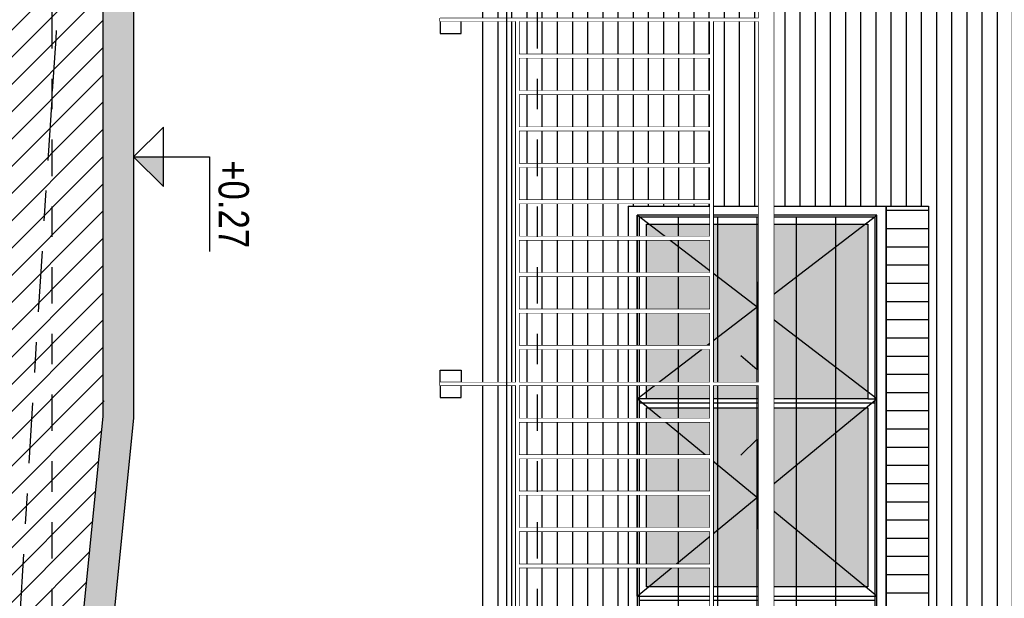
# Model space of a CAD drawing. Header units: millimetres. Extents: x 4617 to 4884, y 1258 to 1784.
# Tile 161 of 168: x 4657.5 to 4660.74, y 1588.41 to 1590.31. Entities that reach past the tile are written whole.
import ezdxf
from ezdxf.enums import TextEntityAlignment as Align

# ---------------------------------------------------------------- set-up
doc = ezdxf.new("R2010")
doc.units = ezdxf.units.MM
doc.header["$LTSCALE"] = 0.4
doc.set_wipeout_variables(frame=1)
doc.linetypes.add('DASHDOT', pattern=[1, 0.5, -0.25, 0, -0.25])
for name, color, linetype in [('00 AC - ABERTURAS ALUMINIO', 4, 'Continuous'), ('00 AC - ABERTURAS ALUMINIO - HATCH', 254, 'Continuous'), ('00 AC - MUROS', 1, 'Continuous'), ('00 AC - SUELO', 1, 'Continuous'), ('00 AC - SUELO HATCH', 253, 'Continuous'), ('200', 6, 'Continuous'), ('200cotas50', 1, 'Continuous'), ('A HERRERÍA', 4, 'Continuous'), ('A MURO VISTO', 2, 'Continuous'), ('A PROYECCION', 8, 'Continuous'), ('A PROYECCION 2', 2, 'Continuous'), ('Hatch Ladrillo Visto', 32, 'Continuous'), ('TXT COTA', 3, 'Continuous')]:
    doc.layers.add(name, color=color, linetype=linetype)
doc.styles.add('ARIAL NARROW', font='ARIALN.TTF')
doc.styles.add('SaAS simplex', font='simplex.shx', dxfattribs={"width": 0.8})
doc.dimstyles.new('COTAS 125', dxfattribs={"dimscale": 0.01, "dimtxt": 15, "dimasz": 8, "dimexe": 5, "dimexo": 20, "dimgap": 10, "dimtad": 0, "dimzin": 9, "dimdsep": 46, "dimtxsty": 'SaAS simplex', "dimblk": 'OBLIQUE', "dimcen": 0, "dimclrd": 8, "dimclre": 8, "dimclrt": 256, "dimadec": 1, "dimazin": 0, "dimtfac": 1, "dimtmove": 2, "dimatfit": 3, "dimldrblk": 'OBLIQUE', "dimfxl": 10, "dimlwd": -1, "dimlwe": -1, "dimarcsym": 0})

# ---------------------------------------------------------------- blocks, each defined once
blk = doc.blocks.new('Nivel corte')
at = {"color": 0}
for p, q in [((1.224646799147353e-17, 0.2), (0.25, 0.2)), ((0, 0), (1.224646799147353e-17, 0.2)), ((0.07838367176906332, 0.07838367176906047), (-0.07838367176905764, 0.07838367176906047)), ((0, 0), (-0.07838367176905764, 0.07838367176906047)), ((0, 0), (0.07838367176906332, 0.07838367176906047))]:
    blk.add_line(p, q, dxfattribs=at)
blk.add_solid([(0, 0), (0.07838367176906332, 0.07838367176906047), (0, 0.07838367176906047), (0.07838367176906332, 0.07838367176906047)], dxfattribs=at)
at = {"color": 0, "style": 'ARIAL NARROW', "flags": 4}
blk.add_attdef('NIVEL', text='', height=0.08, dxfattribs=at).set_placement((0.125, 0.2), align=Align.BOTTOM_CENTER)
blk = doc.blocks.new('H05')
at = {"layer": 'A MURO VISTO', "color": 6}
blk.add_line((0, 0), (0, 0.8500000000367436), dxfattribs=at)
at = {"layer": 'A PROYECCION 2', "color": 6}
for p, q in [((0.650000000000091, 0.8137000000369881), (0.650000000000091, 0.03630000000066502)), ((1.300000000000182, 0.8137000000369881), (1.300000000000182, 0.03630000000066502)), ((1.950000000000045, 0.8137000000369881), (1.950000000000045, 0.03630000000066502)), ((2.693699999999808, 0.684133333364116), (0.0362999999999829, 0.684133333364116)), ((2.693699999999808, 0.5545666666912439), (0.0362999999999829, 0.5545666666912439)), ((2.693699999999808, 0.4250000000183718), (0.0362999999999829, 0.4250000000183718)), ((2.693699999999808, 0.2954333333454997), (0.0362999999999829, 0.2954333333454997)), ((2.693699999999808, 0.1658666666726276), (0.0362999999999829, 0.1658666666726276))]:
    blk.add_line(p, q, dxfattribs=at)
for points in [[(2.699999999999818, 0.8200000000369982), (0.02999999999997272, 0.8200000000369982), (0.02999999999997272, 0.03000000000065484), (2.699999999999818, 0.03000000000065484)], [(2.693699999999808, 0.8137000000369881), (0.0362999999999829, 0.8137000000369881), (0.0362999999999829, 0.03630000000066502), (2.693699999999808, 0.03630000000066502)]]:
    blk.add_lwpolyline(points, close=True, dxfattribs=at)
blk = doc.blocks.new('baranda fachada')
at = {"color": 2}
for p, q in [((1.159999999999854, 0.8900000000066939), (1.159999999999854, 0.9000000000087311)), ((1.159999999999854, 0.9000000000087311), (2.350000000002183, 0.9000000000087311)), ((2.350000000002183, 0.8900000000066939), (1.159999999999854, 0.8900000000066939)), ((2.350000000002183, 0.9000000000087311), (2.350000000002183, 0.8900000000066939)), ((2.360000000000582, 0.8900000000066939), (2.360000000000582, 0.9000000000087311)), ((1.159999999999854, 0.2500000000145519), (1.159999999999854, 0.2600000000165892)), ((1.159999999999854, 0.2600000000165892), (2.350000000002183, 0.2600000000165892)), ((2.350000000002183, 0.2600000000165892), (2.350000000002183, 0.2500000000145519)), ((2.360000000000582, 0.2500000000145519), (2.360000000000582, 0.2600000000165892)), ((2.360000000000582, 0.2600000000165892), (3.55000000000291, 0.2600000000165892)), ((2.350000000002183, 0.2500000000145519), (1.159999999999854, 0.2500000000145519)), ((3.55000000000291, 0.2500000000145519), (2.360000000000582, 0.2500000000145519))]:
    blk.add_line(p, q, dxfattribs=at)
at = {"color": 2, "extrusion": (0, 0, -1)}
for p, q in [((2.360000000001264, 0.9000000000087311), (3.550000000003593, 0.9000000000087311)), ((3.550000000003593, 0.8900000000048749), (2.360000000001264, 0.8900000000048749))]:
    blk.add_line(p, q, dxfattribs=at)
at = {"color": 6}
for points in [[(1.159999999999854, 1.050000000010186), (1.159999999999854, 7.275957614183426e-12), (1.150000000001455, 7.275957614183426e-12), (1.150000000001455, 1.050000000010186)], [(2.360000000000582, 1.050000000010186), (2.360000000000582, 7.275957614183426e-12), (2.350000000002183, 7.275957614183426e-12), (2.350000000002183, 1.050000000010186)]]:
    blk.add_lwpolyline(points, close=True, dxfattribs=at)
at = {"color": 252}
for points in [[(1.159999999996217, 0), (1.200000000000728, 0), (1.200000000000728, 0.07000000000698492), (1.159999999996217, 0.07000000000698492)], [(2.350000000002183, 0), (2.309999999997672, 0), (2.309999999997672, 0.07000000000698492), (2.350000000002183, 0.07000000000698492)], [(2.359999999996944, 0), (2.400000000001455, 0), (2.400000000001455, 0.07000000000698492), (2.359999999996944, 0.07000000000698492)]]:
    blk.add_lwpolyline(points, close=True, dxfattribs=at)
at = {"color": 2}
blk.add_polyline3d([(10.86299999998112, 1.050000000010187, 0), (10.86299999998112, 1.100000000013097, 0), (-8.42820691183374, 1.100000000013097, 0), (-8.42820691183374, 1.050000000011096, 0), (10.86299999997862, 1.050000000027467, 0), (10.86299999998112, 1.100000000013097, 0)], dxfattribs=at)
at = {"layer": '00 AC - ABERTURAS ALUMINIO - HATCH', "color": 6, "extrusion": (0, 0, -1)}
for p, q in [((1.160000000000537, 0.8900000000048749), (1.160000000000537, 0.9000000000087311)), ((2.350000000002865, 0.9000000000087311), (2.350000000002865, 0.8900000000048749)), ((2.360000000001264, 0.8900000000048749), (2.360000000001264, 0.9000000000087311)), ((1.160000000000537, 0.2500000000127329), (1.160000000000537, 0.2600000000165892)), ((2.350000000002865, 0.2600000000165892), (2.350000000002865, 0.2500000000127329)), ((2.360000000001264, 0.2500000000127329), (2.360000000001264, 0.2600000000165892))]:
    blk.add_line(p, q, dxfattribs=at)
at = {"layer": 'A PROYECCION'}
for p, q in [((1.269000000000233, 0.8900000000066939), (1.281000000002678, 0.8900000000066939)), ((1.281000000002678, 0.8900000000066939), (1.281000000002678, 0.2600000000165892)), ((1.388999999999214, 0.2600000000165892), (1.388999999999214, 0.8900000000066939)), ((1.388999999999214, 0.8900000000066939), (1.401000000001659, 0.8900000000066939)), ((1.401000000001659, 0.8900000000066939), (1.401000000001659, 0.2600000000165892)), ((1.509000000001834, 0.2600000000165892), (1.509000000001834, 0.8900000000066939)), ((1.509000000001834, 0.8900000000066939), (1.521000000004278, 0.8900000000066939)), ((1.629000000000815, 0.8900000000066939), (1.64100000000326, 0.8900000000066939)), ((1.64100000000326, 0.8900000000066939), (1.64100000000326, 0.2600000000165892)), ((1.748999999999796, 0.2600000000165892), (1.748999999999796, 0.8900000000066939)), ((1.748999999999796, 0.8900000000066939), (1.761000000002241, 0.8900000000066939)), ((1.761000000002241, 0.8900000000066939), (1.761000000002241, 0.2600000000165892)), ((1.868999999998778, 0.8900000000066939), (1.881000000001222, 0.8900000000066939)), ((1.988999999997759, 0.2600000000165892), (1.988999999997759, 0.8900000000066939)), ((1.988999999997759, 0.8900000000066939), (2.001000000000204, 0.8900000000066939)), ((2.001000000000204, 0.8900000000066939), (2.001000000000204, 0.2600000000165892)), ((2.109000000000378, 0.2600000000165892), (2.109000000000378, 0.8900000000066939)), ((2.109000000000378, 0.8900000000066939), (2.121000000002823, 0.8900000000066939)), ((2.22899999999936, 0.2600000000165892), (2.22899999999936, 0.8900000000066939)), ((2.22899999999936, 0.8900000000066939), (2.241000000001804, 0.8900000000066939)), ((2.241000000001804, 0.8900000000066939), (2.241000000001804, 0.2600000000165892)), ((2.46900000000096, 0.2600000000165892), (2.46900000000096, 0.8900000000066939)), ((2.46900000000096, 0.8900000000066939), (2.481000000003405, 0.8900000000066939)), ((2.481000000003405, 0.8900000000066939), (2.481000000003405, 0.2600000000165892)), ((2.588999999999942, 0.2600000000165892), (2.588999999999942, 0.8900000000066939)), ((2.588999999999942, 0.8900000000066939), (2.601000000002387, 0.8900000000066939)), ((2.601000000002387, 0.8900000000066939), (2.601000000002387, 0.2600000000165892)), ((2.709000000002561, 0.2600000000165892), (2.709000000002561, 0.8900000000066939)), ((2.709000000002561, 0.8900000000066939), (2.721000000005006, 0.8900000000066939)), ((2.721000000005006, 0.8900000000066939), (2.721000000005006, 0.2600000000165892)), ((2.829000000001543, 0.8900000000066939), (2.841000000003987, 0.8900000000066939)), ((2.841000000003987, 0.8900000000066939), (2.841000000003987, 0.2600000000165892)), ((2.949000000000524, 0.8900000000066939), (2.961000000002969, 0.8900000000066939)), ((1.281000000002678, 0.2600000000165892), (1.269000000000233, 0.2600000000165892)), ((1.401000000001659, 0.2600000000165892), (1.388999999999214, 0.2600000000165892)), ((1.521000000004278, 0.2600000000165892), (1.509000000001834, 0.2600000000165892)), ((1.64100000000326, 0.2600000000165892), (1.629000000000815, 0.2600000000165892)), ((1.761000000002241, 0.2600000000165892), (1.748999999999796, 0.2600000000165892)), ((1.881000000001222, 0.2600000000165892), (1.868999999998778, 0.2600000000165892)), ((2.001000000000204, 0.2600000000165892), (1.988999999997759, 0.2600000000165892)), ((2.121000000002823, 0.2600000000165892), (2.109000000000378, 0.2600000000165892)), ((2.241000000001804, 0.2600000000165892), (2.22899999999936, 0.2600000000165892)), ((2.481000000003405, 0.2600000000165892), (2.46900000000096, 0.2600000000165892)), ((2.601000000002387, 0.2600000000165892), (2.588999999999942, 0.2600000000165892)), ((2.721000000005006, 0.2600000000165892), (2.709000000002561, 0.2600000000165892)), ((2.841000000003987, 0.2600000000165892), (2.829000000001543, 0.2600000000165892)), ((2.961000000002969, 0.2600000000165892), (2.949000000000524, 0.2600000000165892))]:
    blk.add_line(p, q, dxfattribs=at)
at = {"layer": 'A PROYECCION', "extrusion": (0, 0, -1)}
for p, q in [((1.269000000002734, 0.2600000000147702), (1.269000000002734, 0.8900000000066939)), ((1.52100000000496, 0.8900000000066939), (1.52100000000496, 0.2600000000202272)), ((1.628999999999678, 0.2600000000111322), (1.628999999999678, 0.8900000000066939)), ((1.86899999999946, 0.2600000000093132), (1.86899999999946, 0.8900000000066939)), ((1.881000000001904, 0.8900000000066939), (1.881000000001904, 0.2600000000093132)), ((2.121000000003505, 0.8900000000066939), (2.121000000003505, 0.2600000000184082)), ((2.829000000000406, 0.2600000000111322), (2.829000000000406, 0.8900000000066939)), ((2.949000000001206, 0.2600000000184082), (2.949000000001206, 0.8900000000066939)), ((2.961000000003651, 0.8900000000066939), (2.961000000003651, 0.2600000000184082))]:
    blk.add_line(p, q, dxfattribs=at)
at = {"color": 6}
for points in [[(1.1599999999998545, 1.0500000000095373), (1.1599999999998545, 8.445966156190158e-12), (1.1500000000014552, 8.445958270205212e-12), (1.1500000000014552, 1.0500000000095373)], [(2.360000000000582, 1.0500000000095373), (2.360000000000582, 8.445966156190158e-12), (2.350000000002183, 8.445958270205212e-12), (2.350000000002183, 1.0500000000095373)]]:
    blk.add_wipeout(points, dxfattribs=at)
for points in [[(1.2810000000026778, 0.8900000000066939), (1.2810000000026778, 0.26000000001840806), (1.269000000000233, 0.26000000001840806), (1.2690000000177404, 0.8899999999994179)], [(1.4010000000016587, 0.8900000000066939), (1.4010000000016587, 0.26000000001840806), (1.388999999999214, 0.26000000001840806), (1.3890000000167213, 0.8899999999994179)], [(1.5210000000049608, 0.890000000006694), (1.5210000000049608, 0.26000000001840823), (1.509000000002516, 0.26000000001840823), (1.5090000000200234, 0.889999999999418)], [(1.6410000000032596, 0.890000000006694), (1.6410000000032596, 0.26000000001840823), (1.629000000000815, 0.26000000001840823), (1.6290000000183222, 0.889999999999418)], [(1.761000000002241, 0.8900000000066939), (1.761000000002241, 0.26000000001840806), (1.7489999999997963, 0.26000000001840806), (1.7490000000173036, 0.8899999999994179)], [(1.8810000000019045, 0.8900000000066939), (1.8810000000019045, 0.26000000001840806), (1.8689999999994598, 0.26000000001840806), (1.869000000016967, 0.8899999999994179)], [(2.0010000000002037, 0.8900000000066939), (2.0010000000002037, 0.26000000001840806), (1.988999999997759, 0.26000000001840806), (1.9890000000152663, 0.8899999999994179)], [(2.1210000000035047, 0.8900000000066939), (2.1210000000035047, 0.26000000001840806), (2.10900000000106, 0.26000000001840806), (2.1090000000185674, 0.8899999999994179)], [(2.241000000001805, 0.8900000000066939), (2.241000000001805, 0.26000000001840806), (2.22899999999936, 0.26000000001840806), (2.2290000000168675, 0.8899999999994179)], [(2.4810000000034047, 0.8900000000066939), (2.4810000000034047, 0.26000000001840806), (2.46900000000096, 0.26000000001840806), (2.4690000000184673, 0.8899999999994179)], [(2.6010000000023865, 0.8900000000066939), (2.6010000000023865, 0.26000000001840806), (2.588999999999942, 0.26000000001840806), (2.589000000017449, 0.8899999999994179)], [(2.721000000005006, 0.8900000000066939), (2.721000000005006, 0.26000000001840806), (2.709000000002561, 0.26000000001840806), (2.7090000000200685, 0.8899999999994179)], [(2.8410000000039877, 0.8900000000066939), (2.8410000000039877, 0.26000000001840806), (2.829000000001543, 0.26000000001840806), (2.8290000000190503, 0.8899999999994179)], [(2.9610000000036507, 0.8900000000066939), (2.9610000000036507, 0.26000000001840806), (2.949000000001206, 0.26000000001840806), (2.9490000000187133, 0.8899999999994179)]]:
    blk.add_wipeout(points).dxf.layer = 'A PROYECCION'
at = {"color": 2}
blk.add_wipeout([(-8.42820691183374, 1.1000000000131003), (10.86300000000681, 1.1000000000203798), (10.863000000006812, 1.0500000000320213), (-8.42820691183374, 1.0500000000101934)], dxfattribs=at)
at = {"color": 6}
for points in [[(1.1500000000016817, 1.0500000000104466), (1.1599999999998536, 1.0500000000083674), (1.1599999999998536, 5.4578563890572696e-12), (1.1499999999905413, 0)], [(2.3500000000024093, 1.0500000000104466), (2.360000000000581, 1.0500000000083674), (2.360000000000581, 5.4578563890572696e-12), (2.349999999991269, 0)]]:
    blk.add_wipeout(points, dxfattribs=at)
at = {"color": 2}
for points in [[(2.360000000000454, 0.9000000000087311), (3.5500000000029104, 0.9000000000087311), (3.5500000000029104, 0.8900000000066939), (2.360000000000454, 0.8900000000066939)], [(2.360000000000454, 0.2600000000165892), (3.5500000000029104, 0.2600000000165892), (3.5500000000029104, 0.2500000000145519), (2.360000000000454, 0.2500000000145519)]]:
    blk.add_wipeout(points, dxfattribs=at)
for points in [[(1.159999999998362, 0.9000000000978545), (2.350000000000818, 0.9000000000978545), (2.350000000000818, 0.8900000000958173), (1.159999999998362, 0.8900000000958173)], [(1.159999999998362, 0.26000000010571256), (2.350000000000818, 0.26000000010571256), (2.350000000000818, 0.2500000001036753), (1.159999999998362, 0.2500000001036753)]]:
    blk.add_wipeout(points, dxfattribs=at)
blk = doc.blocks.new('_Oblique')
at = {"layer": 'TXT COTA', "color": 0, "lineweight": -2}
blk.add_line((-0.5, -0.5), (0.5, 0.5), dxfattribs=at)

msp = doc.modelspace()

# ---------------------------------------------------------------- hatches: boundary and pattern name
at = {"layer": '00 AC - ABERTURAS ALUMINIO - HATCH'}
h = msp.add_hatch(color=254, dxfattribs=at)
h.dxf.hatch_style = 1
h.paths.add_polyline_path([(4660.291439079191, 1589.640343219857), (4660.282265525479, 1589.640343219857), (4659.926439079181, 1589.367843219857), (4660.291439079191, 1589.088317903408)])
h.paths.add_polyline_path([(4660.291439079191, 1589.065343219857), (4660.291439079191, 1589.088317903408), (4659.926439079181, 1589.367843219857), (4659.561439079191, 1589.088317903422), (4659.561439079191, 1589.065343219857)])
h.paths.add_polyline_path([(4659.926439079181, 1589.367843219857), (4659.570612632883, 1589.640343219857), (4659.561439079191, 1589.640343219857), (4659.561439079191, 1589.088317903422)])
h.paths.add_polyline_path([(4659.926439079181, 1589.367843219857), (4660.282265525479, 1589.640343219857), (4659.570612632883, 1589.640343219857)])
h.paths.add_polyline_path([(4660.284977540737, 1588.445343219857), (4660.291439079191, 1588.445343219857), (4660.291439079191, 1589.035343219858), (4660.284977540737, 1589.035343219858), (4659.926439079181, 1588.740343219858)])
h.paths.add_polyline_path([(4659.567900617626, 1589.035343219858), (4659.926439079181, 1588.740343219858), (4660.284977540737, 1589.035343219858)])
h.paths.add_polyline_path([(4659.567900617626, 1589.035343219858), (4659.561439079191, 1589.035343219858), (4659.561439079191, 1588.445343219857), (4659.567900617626, 1588.445343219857), (4659.926439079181, 1588.740343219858)])
h.paths.add_polyline_path([(4660.284977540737, 1588.445343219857), (4659.926439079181, 1588.740343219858), (4659.567900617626, 1588.445343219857)])
h.paths.add_polyline_path([(4659.569664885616, 1588.355343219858), (4659.926439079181, 1588.075343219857), (4660.283213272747, 1588.355343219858)])
h.paths.add_polyline_path([(4659.926439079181, 1588.075343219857), (4660.291439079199, 1587.788887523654), (4660.291439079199, 1588.355343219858), (4660.283213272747, 1588.355343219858)])
h.paths.add_polyline_path([(4659.5614390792, 1587.788887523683), (4659.5614390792, 1587.765343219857), (4660.291439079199, 1587.765343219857), (4660.291439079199, 1587.788887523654), (4659.926439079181, 1588.075343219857)])
h.paths.add_polyline_path([(4659.926439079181, 1588.075343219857), (4659.569664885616, 1588.355343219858), (4659.5614390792, 1588.355343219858), (4659.5614390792, 1587.788887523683)])
h.paths.add_polyline_path([(4659.56876191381, 1587.735343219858), (4659.926439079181, 1587.447843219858), (4660.284116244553, 1587.735343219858)])
h.paths.add_polyline_path([(4660.291439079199, 1587.735343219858), (4660.284116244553, 1587.735343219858), (4659.926439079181, 1587.447843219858), (4660.284116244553, 1587.160343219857), (4660.291439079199, 1587.160343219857)])
h.paths.add_polyline_path([(4660.284116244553, 1587.160343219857), (4659.926439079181, 1587.447843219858), (4659.56876191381, 1587.160343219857)])
h.paths.add_polyline_path([(4659.56876191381, 1587.735343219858), (4659.5614390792, 1587.735343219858), (4659.5614390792, 1587.160343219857), (4659.56876191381, 1587.160343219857), (4659.926439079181, 1587.447843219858)])
at = {"layer": '00 AC - SUELO HATCH'}
h = msp.add_hatch(dxfattribs=at)
h.set_pattern_fill('LINE', color=254, scale=0.02, angle=1575, double=1)
h.set_pattern_definition([(44.99999999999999, (23.66417103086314, 11.91710280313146), (-0.04490128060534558, 0.04490128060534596), [])])
edge = h.paths.add_edge_path()
edge.add_spline(control_points=[(4658.97017666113, 1611.634193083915), (4659.116623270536, 1611.634193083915), (4659.22017666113, 1613.736754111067), (4659.22017666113, 1616.710224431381), (4659.220176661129, 1619.683694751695), (4659.116623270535, 1621.786255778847), (4658.970176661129, 1621.786255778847), (4657.180597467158, 1621.786255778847), (4655.391018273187, 1621.786255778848), (4653.601439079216, 1621.786255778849), (4653.601439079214, 1602.008420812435), (4653.601439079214, 1582.23058584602), (4653.601439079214, 1562.452750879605), (4654.934786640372, 1562.452750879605), (4656.268134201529, 1562.452750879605), (4657.601481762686, 1562.452750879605), (4657.434815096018, 1564.473899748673), (4657.268148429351, 1566.495048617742), (4657.101481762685, 1568.516197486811), (4656.894772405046, 1569.200630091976), (4656.688063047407, 1569.885062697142), (4656.481353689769, 1570.569495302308), (4656.571382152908, 1570.569495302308), (4656.661410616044, 1570.569495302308), (4656.75143907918, 1570.569495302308), (4656.751439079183, 1572.436848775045), (4656.751439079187, 1574.304202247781), (4656.75143907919, 1576.171555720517), (4656.814786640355, 1576.309423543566), (4656.87813420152, 1576.447291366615), (4656.941481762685, 1576.585159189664), (4656.908148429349, 1576.585159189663), (4656.874815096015, 1576.585159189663), (4656.841481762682, 1576.585159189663), (4656.841481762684, 1577.62775979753), (4656.841481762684, 1578.670360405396), (4656.841481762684, 1579.712961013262), (4656.841901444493, 1579.717155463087), (4656.842321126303, 1579.721349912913), (4656.842740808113, 1579.725544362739), (4657.152321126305, 1582.81960057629), (4657.461901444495, 1585.913656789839), (4657.771481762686, 1589.007713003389), (4657.771481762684, 1589.507713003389), (4657.771481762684, 1590.007713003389), (4657.771481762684, 1590.507713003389), (4658.081481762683, 1593.605963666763), (4658.391481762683, 1596.704214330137), (4658.701481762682, 1599.802464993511), (4658.701481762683, 1600.478840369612), (4658.701481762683, 1601.155215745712), (4658.701481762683, 1601.831591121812), (4658.801467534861, 1601.831591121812), (4658.901453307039, 1601.831591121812), (4659.001439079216, 1601.831591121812), (4659.001439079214, 1602.816507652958), (4659.001439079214, 1603.801424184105), (4659.001439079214, 1604.786340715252), (4658.919760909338, 1605.159574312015), (4658.838082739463, 1605.532807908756), (4658.756404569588, 1605.906041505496), (4658.743680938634, 1605.953965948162), (4658.697578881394, 1606.127612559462), (4658.486743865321, 1606.327503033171), (4658.317806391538, 1606.518628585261), (4658.285113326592, 1606.66712007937), (4658.270467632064, 1607.008067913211), (4658.528048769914, 1607.174012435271), (4658.732295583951, 1607.223400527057), (4658.808149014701, 1607.317222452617), (4658.810980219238, 1607.377804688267), (4658.812299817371, 1607.406041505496), (4658.864818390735, 1608.815425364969), (4658.917336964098, 1610.224809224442), (4658.969855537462, 1611.634193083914)], knot_values=[0, 0, 0, 0, 1.570796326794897, 1.570796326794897, 1.570796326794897, 3.141592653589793, 3.141592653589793, 3.141592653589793, 4.141592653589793, 4.141592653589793, 4.141592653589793, 5.141592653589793, 5.141592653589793, 5.141592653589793, 6.141592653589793, 6.141592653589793, 6.141592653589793, 7.141592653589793, 7.141592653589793, 7.141592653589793, 7.762084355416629, 7.762084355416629, 7.762084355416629, 8.76208435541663, 8.76208435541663, 8.76208435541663, 9.76208435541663, 9.76208435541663, 9.76208435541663, 10.76208435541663, 10.76208435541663, 10.76208435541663, 11.76208435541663, 11.76208435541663, 11.76208435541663, 12.76208435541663, 12.76208435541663, 12.76208435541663, 13.76208435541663, 13.76208435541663, 13.76208435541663, 14.76208435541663, 14.76208435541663, 14.76208435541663, 15.76208435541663, 15.76208435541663, 15.76208435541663, 16.76208435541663, 16.76208435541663, 16.76208435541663, 17.76208435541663, 17.76208435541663, 17.76208435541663, 18.76208435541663, 18.76208435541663, 18.76208435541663, 19.76208435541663, 19.76208435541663, 19.76208435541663, 20.76208435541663, 20.76208435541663, 20.76208435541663, 20.90989180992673, 21.29764120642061, 21.56682027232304, 21.7698550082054, 22.04903457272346, 22.42185914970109, 22.57778282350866, 22.67323346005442, 22.75655970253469, 22.75655970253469, 22.75655970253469, 23.75655970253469, 23.75655970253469, 23.75655970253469, 23.75655970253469], weights=[0.9999999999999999, 0.8047378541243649, 0.8047378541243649, 0.9999999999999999, 0.8047378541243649, 0.8047378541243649, 0.9999999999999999, 1, 1, 1, 1, 1, 1, 1, 1, 1, 1, 1, 1, 1, 1, 1, 1, 1, 1, 1, 1, 1, 1, 1, 1, 1, 1, 1, 1, 1, 1, 1, 1, 1, 1, 1, 1, 1, 1, 1, 1, 1, 1, 1, 1, 1, 1, 1, 1, 1, 1, 1, 1, 1, 1, 1, 1, 1, 1, 1, 1, 1, 1, 1, 1, 1, 1, 1, 1], degree=3, periodic=0)
h = msp.add_hatch(color=1, dxfattribs=at)
h.dxf.hatch_style = 1
h.paths.add_polyline_path([(4659.001439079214, 1601.831591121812), (4659.001439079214, 1604.786340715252), (4659.101439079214, 1604.786340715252), (4659.101439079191, 1601.631591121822), (4658.801481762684, 1601.631591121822), (4658.801481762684, 1599.797474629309), (4657.871481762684, 1590.502722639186), (4657.871481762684, 1589.002722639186), (4656.942243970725, 1579.715588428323), (4656.941481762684, 1579.707970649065), (4656.941481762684, 1576.585159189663), (4656.841481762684, 1576.585159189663), (4656.841481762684, 1579.712961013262), (4656.842740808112, 1579.72554436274), (4657.771481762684, 1589.007713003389), (4657.771481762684, 1590.507713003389), (4658.701481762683, 1599.802464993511), (4658.701481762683, 1601.831591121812)])
at = {"layer": 'Hatch Ladrillo Visto'}
h = msp.add_hatch(dxfattribs=at)
h.set_pattern_fill('_USER', color=256, scale=0.05, angle=899.9999999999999, pattern_type=0)
h.set_pattern_definition([(90, (-40.03143559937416, 11.91710280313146), (-0.05, 3.204183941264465e-16), [])])
h.paths.add_polyline_path([(4662.497414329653, 1594.676343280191), (4662.497414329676, 1594.787266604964), (4659.101439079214, 1594.787266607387), (4659.101439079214, 1586.806317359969), (4659.501439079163, 1586.806317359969), (4659.501439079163, 1589.700343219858), (4660.4914390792, 1589.700343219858), (4660.4914390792, 1586.806344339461), (4661.801442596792, 1586.806344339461), (4661.868024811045, 1586.806317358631)])
edge = h.paths.add_edge_path(flags=16)
edge.add_arc((4660.651432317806, 1592.457176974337), 0.25, -1.272221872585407e-14, 360)
edge = h.paths.add_edge_path(flags=0)
edge.add_arc((4660.651432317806, 1592.457176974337), 0.1923076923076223, -1.272221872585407e-14, 360)
edge = h.paths.add_edge_path(flags=16)
edge.add_arc((4660.121432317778, 1593.407176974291), 0.4499999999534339, -1.272221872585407e-14, 360)
edge = h.paths.add_edge_path(flags=16)
edge.add_arc((4660.121432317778, 1593.407176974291), 0.391304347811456, -1.272221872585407e-14, 360)
h.paths.add_polyline_path([(4659.936697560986, 1593.458811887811), (4659.936697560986, 1593.318182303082), (4660.036244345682, 1593.318182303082), (4660.036244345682, 1593.458811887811)], flags=0)
h.paths.add_polyline_path([(4660.484460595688, 1592.523824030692), (4660.484460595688, 1592.385598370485), (4660.582305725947, 1592.385598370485), (4660.582305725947, 1592.523824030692)], flags=0)
h = msp.add_hatch(dxfattribs=at)
h.set_pattern_fill('_USER', color=256, scale=0.06, angle=89.99999999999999, pattern_type=0)
h.set_pattern_definition([(359.9999999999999, (4660.4714390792, 1589.446112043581), (1.019797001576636e-16, 0.06), [])])
h.paths.add_polyline_path([(4660.4914390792, 1589.700343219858), (4660.4914390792, 1586.806344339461), (4660.3514390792, 1586.806344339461), (4660.3514390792, 1589.700343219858)])

# ---------------------------------------------------------------- linework, layer by layer
at = {"layer": '00 AC - ABERTURAS ALUMINIO'}
for p, q in [((4660.3214390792, 1589.670343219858), (4659.531439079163, 1589.670343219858)), ((4659.531439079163, 1588.415343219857), (4659.531439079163, 1589.670343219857)), ((4660.3214390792, 1588.415343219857), (4660.3214390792, 1589.670343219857)), ((4659.561439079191, 1589.065343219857), (4659.531439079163, 1589.065343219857)), ((4660.291439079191, 1589.065343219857), (4660.3214390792, 1589.065343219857)), ((4659.531439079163, 1588.415343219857), (4660.3214390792, 1588.415343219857))]:
    msp.add_line(p, q, dxfattribs=at)
at = {"layer": '00 AC - ABERTURAS ALUMINIO', "color": 8}
for p, q in [((4660.3214390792, 1589.065343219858), (4659.531439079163, 1589.670343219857)), ((4659.531439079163, 1589.065343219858), (4660.3214390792, 1589.670343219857)), ((4660.3214390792, 1588.415343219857), (4659.531439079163, 1589.065343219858)), ((4659.531439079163, 1588.415343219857), (4660.3214390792, 1589.065343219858))]:
    msp.add_line(p, q, dxfattribs=at)
at = {"layer": '00 AC - ABERTURAS ALUMINIO'}
for points in [[(4659.561439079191, 1589.065343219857), (4659.561439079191, 1589.640343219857), (4660.291439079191, 1589.640343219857), (4660.291439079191, 1589.065343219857)], [(4659.561439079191, 1588.445343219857), (4659.561439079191, 1589.035343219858), (4660.291439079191, 1589.035343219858), (4660.291439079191, 1588.445343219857)]]:
    msp.add_lwpolyline(points, close=True, dxfattribs=at)
at = {"layer": '00 AC - ABERTURAS ALUMINIO', "color": 8}
for points in [[(4659.979536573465, 1589.206633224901), (4659.9264390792, 1589.161035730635), (4659.9264390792, 1589.450343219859), (4659.9264390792, 1589.161035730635), (4659.873341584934, 1589.206633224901)], [(4659.979536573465, 1588.879053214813), (4659.9264390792, 1588.93215070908), (4659.9264390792, 1588.635343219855), (4659.9264390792, 1588.93215070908), (4659.873341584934, 1588.879053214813)]]:
    msp.add_lwpolyline(points, dxfattribs=at)
at = {"layer": '00 AC - ABERTURAS ALUMINIO - HATCH', "color": 2}
msp.add_lwpolyline([(4659.021481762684, 1599.79747462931), (4659.021481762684, 1580.606317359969)], dxfattribs=at)
at = {"layer": '00 AC - ABERTURAS ALUMINIO - HATCH', "color": 4}
msp.add_lwpolyline([(4659.071481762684, 1599.79747462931), (4659.071481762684, 1580.606317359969)], dxfattribs=at)
at = {"layer": '00 AC - MUROS', "color": 6}
for p, q in [((4659.501439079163, 1589.700343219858), (4659.501439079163, 1586.806317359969)), ((4659.501439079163, 1589.700343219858), (4660.3514390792, 1589.700343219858)), ((4660.3514390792, 1589.700343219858), (4660.3514390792, 1586.806317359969))]:
    msp.add_line(p, q, dxfattribs=at)
at = {"layer": '00 AC - SUELO'}
msp.add_rational_spline([(4658.97017666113, 1611.634193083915), (4659.116623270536, 1611.634193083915), (4659.22017666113, 1613.736754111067), (4659.22017666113, 1616.710224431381), (4659.220176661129, 1619.683694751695), (4659.116623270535, 1621.786255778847), (4658.970176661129, 1621.786255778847), (4657.180597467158, 1621.786255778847), (4655.391018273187, 1621.786255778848), (4653.601439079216, 1621.786255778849), (4653.601439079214, 1602.008420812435), (4653.601439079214, 1582.23058584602), (4653.601439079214, 1562.452750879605), (4654.934786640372, 1562.452750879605), (4656.268134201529, 1562.452750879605), (4657.601481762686, 1562.452750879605), (4657.434815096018, 1564.473899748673), (4657.268148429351, 1566.495048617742), (4657.101481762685, 1568.516197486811), (4656.894772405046, 1569.200630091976), (4656.688063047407, 1569.885062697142), (4656.481353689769, 1570.569495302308)], [0.9999999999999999, 0.8047378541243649, 0.8047378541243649, 0.9999999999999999, 0.8047378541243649, 0.8047378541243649, 0.9999999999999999, 1, 1, 1, 1, 1, 1, 1, 1, 1, 1, 1, 1, 1, 1, 1], degree=3, knots=[0, 0, 0, 0, 1.570796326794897, 1.570796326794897, 1.570796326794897, 3.141592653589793, 3.141592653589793, 3.141592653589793, 4.141592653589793, 4.141592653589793, 4.141592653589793, 5.141592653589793, 5.141592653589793, 5.141592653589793, 6.141592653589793, 6.141592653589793, 6.141592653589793, 7.141592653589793, 7.141592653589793, 7.141592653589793, 7.762084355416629, 7.762084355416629, 7.762084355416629, 7.762084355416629], dxfattribs=at)
at = {"layer": '200', "color": 2, "linetype": 'DASHDOT', "ltscale": 0.6}
msp.add_lwpolyline([(4657.601481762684, 1629.399107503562), (4657.601481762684, 1550.353141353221)], dxfattribs=at)
at = {"layer": '200', "color": 3, "linetype": 'DASHDOT'}
msp.add_lwpolyline([(4658.6761715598, 1606.111930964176, 0.001485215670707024), (4658.586787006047, 1605.449396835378, 0.01669994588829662), (4658.580983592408, 1605.390207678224, 0.001047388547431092), (4658.326622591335, 1601.309013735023, -0.001188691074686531), (4658.101481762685, 1597.713023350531, -0.0001516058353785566), (4657.811475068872, 1593.271907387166, 0.0002090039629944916), (4657.601481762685, 1590.050416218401, 0.002962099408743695), (4657.371891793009, 1586.147055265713, -0.002473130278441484), (4657.101481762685, 1581.4716962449, -0.009160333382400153), (4657.004607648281, 1580.278917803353, 0.002558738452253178), (4656.601481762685, 1576.014028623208, 0.01676760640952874), (4656.498578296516, 1574.164903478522, 0.008635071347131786), (4656.481353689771, 1570.569495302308)], format="xyb", dxfattribs=at)
at = {"layer": 'Hatch Ladrillo Visto'}
msp.add_lwpolyline([(4660.4914390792, 1589.700343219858), (4660.4914390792, 1586.806344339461), (4660.3514390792, 1586.806344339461), (4660.3514390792, 1589.700343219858)], close=True, dxfattribs=at)

# ---------------------------------------------------------------- block references
at = {"layer": '00 AC - ABERTURAS ALUMINIO - HATCH', "color": 251, "rotation": 269.9999999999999}
msp.add_blockref('H05', (4659.501439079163, 1589.700343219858), dxfattribs=at)
at = {"layer": '200cotas50', "xscale": 1.25, "yscale": 1.25, "zscale": 1.25, "rotation": 269.9999999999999}
msp.add_blockref('Nivel corte', (4657.871481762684, 1589.862713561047), dxfattribs=at).add_auto_attribs({'NIVEL': '+0.27'})

# ---------------------------------------------------------------- leaders
at = {"layer": 'A HERRERÍA', "color": 254, "ltscale": 0.5}
msp.add_leader([(4660.460875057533, 1588.271930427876), (4663.188462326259, 1588.271930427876), (4663.188462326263, 1589.622470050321)], dimstyle='COTAS 125', override={"dimtxt": 5, "dimasz": 6, "dimldrblk": 'DotSmall'}, dxfattribs=at)

# ---------------------------------------------------------------- next in the draw order: block references
at = {"layer": '00 AC - ABERTURAS ALUMINIO - HATCH', "color": 6, "rotation": 269.9999999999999}
msp.add_blockref('baranda fachada', (4658.881481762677, 1591.469267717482), dxfattribs=at)

# ---------------------------------------------------------------- next in the draw order: linework, layer by layer
at = {"layer": '00 AC - SUELO'}
msp.add_lwpolyline([(4659.001439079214, 1601.831591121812), (4659.001439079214, 1604.786340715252), (4659.101439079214, 1604.786340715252), (4659.101439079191, 1601.631591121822), (4658.801481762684, 1601.631591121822), (4658.801481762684, 1599.797474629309), (4657.871481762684, 1590.502722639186), (4657.871481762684, 1589.002722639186), (4656.942243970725, 1579.715588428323), (4656.941481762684, 1579.707970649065), (4656.941481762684, 1576.585159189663), (4656.841481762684, 1576.585159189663), (4656.841481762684, 1579.712961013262), (4656.842740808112, 1579.72554436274), (4657.771481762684, 1589.007713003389), (4657.771481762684, 1590.507713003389), (4658.701481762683, 1599.802464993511), (4658.701481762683, 1601.831591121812)], close=True, dxfattribs=at)
at = {"layer": '00 AC - SUELO', "color": 3}
msp.add_lwpolyline([(4659.101439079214, 1580.606181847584), (4659.101439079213, 1594.726343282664), (4659.101439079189, 1594.72634328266), (4659.101439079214, 1601.853196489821)], dxfattribs=at)
at = {"layer": '200', "color": 2, "linetype": 'DASHDOT', "ltscale": 0.6}
msp.add_lwpolyline([(4659.201481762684, 1629.399107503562), (4659.201481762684, 1550.353141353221)], dxfattribs=at)

doc.saveas('drawing.dxf')
